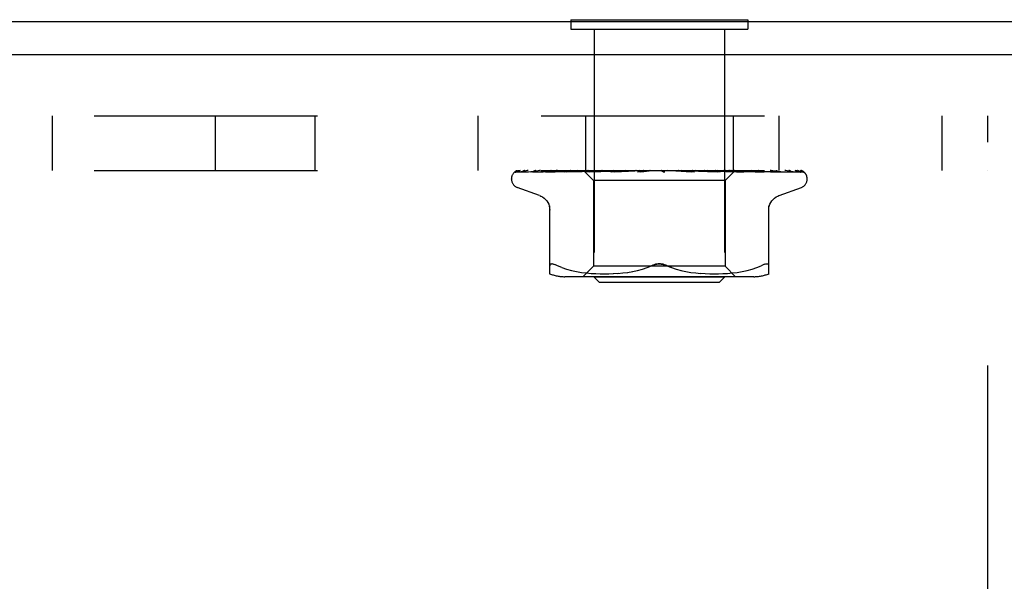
# Model space of a CAD drawing. Header units: inches. Extents: x 0 to 77.3, y 0 to 50.
# Tile 11 of 51: x 6.7 to 8.5, y 31.5 to 32.6. Entities that reach past the tile are written whole.
import ezdxf

# ---------------------------------------------------------------- set-up
doc = ezdxf.new("R2010")
doc.units = ezdxf.units.IN
doc.header["$LTSCALE"] = 4.25
doc.header["$MEASUREMENT"] = 0
doc.linetypes.add('HIDDEN', pattern=[0.2, 0.1, -0.1])
doc.layers.get('0').update_dxf_attribs({"linetype": 'CONTINUOUS'})
doc.layers.add('DEFAULT_2', color=8, linetype='HIDDEN')

msp = doc.modelspace()

# ---------------------------------------------------------------- linework, layer by layer
at = {"color": 3, "linetype": 'Continuous'}
for p, q in [((9.225031, 32.549572), (3.775031, 32.549572)), ((9.225031, 32.486572), (3.773031, 32.486572))]:
    msp.add_line(p, q, dxfattribs=at)
at = {"color": 7, "linetype": 'Continuous'}
for p, q in [((7.711531, 32.553572), (7.711531, 32.549572)), ((7.711531, 32.553572), (8.048531, 32.553572)), ((8.048531, 32.553572), (8.048531, 32.549572))]:
    msp.add_line(p, q, dxfattribs=at)
at = {"layer": 'DEFAULT_2', "color": 8, "linetype": 'HIDDEN'}
for p, q in [((7.711531, 32.549572), (7.711531, 32.535572)), ((8.048531, 32.549572), (8.048531, 32.535572)), ((7.711531, 32.535572), (8.048531, 32.535572)), ((7.756031, 32.535572), (7.756031, 32.063572)), ((8.004031, 32.535572), (8.004031, 32.063572)), ((4.255031, 32.370572), (8.505031, 32.370572)), ((6.724931, 32.370572), (6.724931, 32.266572)), ((7.034931, 32.370572), (7.034931, 32.266572)), ((7.224931, 32.370572), (7.224931, 32.266572)), ((7.534931, 32.370572), (7.534931, 32.266572)), ((7.739531, 32.370572), (7.739531, 32.266572)), ((8.020531, 32.370572), (8.020531, 32.266572)), ((8.107731, 32.370572), (8.107731, 32.266572)), ((8.417731, 32.370572), (8.417731, 32.266572)), ((8.505031, 30.620572), (8.505031, 32.370572)), ((4.255031, 32.266572), (8.505031, 32.266572)), ((7.6084, 32.263929), (7.630963, 32.26426)), ((7.608998, 32.263929), (7.65494, 32.264603)), ((7.6194, 32.263929), (7.663465, 32.264603)), ((7.636342, 32.263929), (7.677979, 32.264603)), ((7.639229, 32.263929), (7.659066, 32.26426)), ((7.654557, 32.264603), (7.719265, 32.265531)), ((7.659066, 32.26426), (7.718617, 32.265238)), ((7.663465, 32.264603), (7.7252, 32.265531)), ((7.663786, 32.263924), (7.66388, 32.26393)), ((7.663876, 32.263929), (7.682, 32.26426)), ((7.667772, 32.263929), (7.703431, 32.264604)), ((7.682, 32.26426), (7.736245, 32.265238)), ((7.699235, 32.26393), (7.730385, 32.264604)), ((7.699371, 32.263939), (7.69924, 32.26393)), ((7.703431, 32.264604), (7.737528, 32.265238)), ((7.704002, 32.26393), (7.733433, 32.264604)), ((7.718617, 32.265238), (7.752659, 32.265785)), ((7.725021, 32.266572), (7.718729, 32.26596)), ((7.719146, 32.265531), (7.737191, 32.265785)), ((7.719265, 32.265531), (7.737242, 32.265785)), ((7.724849, 32.265531), (7.742461, 32.265785)), ((7.733433, 32.264604), (7.761604, 32.265239)), ((7.735779, 32.266572), (7.754781, 32.247571)), ((7.736245, 32.265238), (7.767134, 32.265786)), ((7.737243, 32.265785), (7.737167, 32.265808)), ((7.737191, 32.265785), (7.737218, 32.265808)), ((7.737528, 32.265238), (7.76747, 32.265786)), ((7.741153, 32.263931), (7.808189, 32.265787)), ((7.741407, 32.263947), (7.741157, 32.263931)), ((7.749392, 32.264715), (7.741413, 32.263947)), ((7.742462, 32.265785), (7.742279, 32.265808)), ((7.742309, 32.265785), (7.742431, 32.265808)), ((7.746622, 32.263931), (7.768762, 32.264606)), ((7.758399, 32.265562), (7.749392, 32.264715)), ((7.75266, 32.265785), (7.752371, 32.265808)), ((7.752411, 32.265785), (7.752617, 32.265808)), ((7.76949, 32.266572), (7.758399, 32.265562)), ((7.761213, 32.266572), (7.767076, 32.265808)), ((7.761604, 32.265239), (7.786364, 32.265786)), ((7.767471, 32.265785), (7.767076, 32.265808)), ((7.767134, 32.265785), (7.767408, 32.265808)), ((7.772527, 32.266572), (7.767408, 32.265808)), ((7.768762, 32.264606), (7.789986, 32.26524)), ((7.778841, 32.266572), (7.785863, 32.265808)), ((7.786364, 32.265786), (7.785863, 32.265808)), ((7.78595, 32.265787), (7.786269, 32.265808)), ((7.792672, 32.266572), (7.786269, 32.265808)), ((7.788402, 32.263951), (7.788137, 32.263934)), ((7.788142, 32.263934), (7.833076, 32.26579)), ((7.789986, 32.26524), (7.808668, 32.265787)), ((7.794134, 32.263935), (7.808179, 32.26461)), ((7.800125, 32.266572), (7.808054, 32.265808)), ((7.802218, 32.265189), (7.807984, 32.2657)), ((7.807984, 32.2657), (7.810933, 32.26596)), ((7.808295, 32.265791), (7.808054, 32.265808)), ((7.808179, 32.26461), (7.821688, 32.265244)), ((7.80819, 32.265787), (7.80852, 32.265808)), ((7.808668, 32.265787), (7.808295, 32.265791)), ((7.815975, 32.266572), (7.80852, 32.265808)), ((7.810933, 32.26596), (7.815134, 32.266328)), ((7.815134, 32.266328), (7.817943, 32.266572)), ((7.821688, 32.265244), (7.833614, 32.265791)), ((7.824298, 32.266572), (7.832846, 32.265808)), ((7.833077, 32.26579), (7.833354, 32.265808)), ((7.841593, 32.266572), (7.833354, 32.265808)), ((7.838663, 32.263953), (7.868601, 32.266572)), ((7.845134, 32.263978), (7.850532, 32.264646)), ((7.850485, 32.266572), (7.859344, 32.265808)), ((7.850532, 32.264646), (7.855819, 32.265278)), ((7.855819, 32.265278), (7.860561, 32.265823)), ((7.87774, 32.266572), (7.88659, 32.265808)), ((7.883559, 32.266572), (7.883935, 32.266377)), ((7.88536, 32.265788), (7.88524, 32.265898)), ((7.885444, 32.265712), (7.88536, 32.265788)), ((7.885492, 32.265669), (7.885444, 32.265712)), ((7.885606, 32.26557), (7.885546, 32.265623)), ((7.88631, 32.265032), (7.886326, 32.265022)), ((7.896021, 32.266572), (7.887127, 32.265808)), ((7.905078, 32.266572), (7.913598, 32.265808)), ((7.913215, 32.265797), (7.921583, 32.265251)), ((7.913794, 32.265794), (7.913598, 32.265808)), ((7.913795, 32.265794), (7.947016, 32.263938)), ((7.922863, 32.266572), (7.91412, 32.265808)), ((7.946817, 32.263953), (7.916957, 32.266572)), ((7.921583, 32.265251), (7.93103, 32.264617)), ((7.93103, 32.264617), (7.940813, 32.263943)), ((7.93151, 32.266572), (7.939393, 32.265808)), ((7.939201, 32.265788), (7.939882, 32.265808)), ((7.939201, 32.265788), (7.954575, 32.265242)), ((7.939708, 32.265788), (7.939393, 32.265808)), ((7.939709, 32.265788), (7.995949, 32.263932)), ((7.948158, 32.266572), (7.939882, 32.265808)), ((7.947026, 32.263938), (7.946826, 32.263952)), ((7.954575, 32.265242), (7.972021, 32.264607)), ((7.956082, 32.266572), (7.963043, 32.265808)), ((7.962925, 32.265786), (7.963481, 32.265808)), ((7.962925, 32.265787), (7.984745, 32.265239)), ((7.963372, 32.265786), (7.963043, 32.265808)), ((7.963372, 32.265786), (7.98644, 32.265239)), ((7.97099, 32.266572), (7.963481, 32.265808)), ((7.973608, 32.265965), (7.96674, 32.266572)), ((7.972021, 32.264607), (7.990197, 32.263932)), ((7.982679, 32.265147), (7.973608, 32.265965)), ((7.977905, 32.266572), (7.983692, 32.265808)), ((7.99567, 32.263949), (7.982679, 32.265147)), ((7.983615, 32.265785), (7.984063, 32.265808)), ((7.983615, 32.265786), (8.011091, 32.265239)), ((7.983992, 32.265785), (7.983692, 32.265808)), ((7.983992, 32.265786), (8.012524, 32.265238)), ((7.990535, 32.266572), (7.984063, 32.265808)), ((7.984745, 32.265239), (8.009555, 32.264605)), ((7.995958, 32.263932), (7.995676, 32.263949)), ((7.996191, 32.266572), (7.998454, 32.266189)), ((7.998454, 32.266189), (8.000595, 32.265808)), ((8.000543, 32.265785), (8.000885, 32.265808)), ((8.000543, 32.265786), (8.050578, 32.264929)), ((8.000837, 32.265785), (8.000595, 32.265808)), ((8.000837, 32.265786), (8.033803, 32.265238)), ((8.003537, 32.266189), (8.000885, 32.265808)), ((8.006085, 32.266572), (8.003537, 32.266189)), ((8.023522, 32.265812), (8.005281, 32.247571)), ((8.009555, 32.264605), (8.035458, 32.26393)), ((8.011091, 32.265239), (8.042367, 32.264604)), ((8.013104, 32.265785), (8.01334, 32.265808)), ((8.013105, 32.265785), (8.049514, 32.265238)), ((8.013306, 32.265785), (8.01314, 32.265808)), ((8.019944, 32.265962), (8.013406, 32.266572)), ((8.028431, 32.265143), (8.019944, 32.265962)), ((8.020847, 32.265785), (8.020976, 32.265808)), ((8.020848, 32.265785), (8.038783, 32.265531)), ((8.02095, 32.265785), (8.020874, 32.265808)), ((8.024243, 32.266572), (8.023495, 32.265785)), ((8.023495, 32.265785), (8.023501, 32.265791)), ((8.023495, 32.265785), (8.06219, 32.265238)), ((8.023501, 32.265791), (8.023518, 32.265808)), ((8.029771, 32.265531), (8.048743, 32.265238)), ((8.040594, 32.26393), (8.040391, 32.263944)), ((8.042367, 32.264604), (8.07506, 32.263929)), ((8.049514, 32.265238), (8.069713, 32.264929)), ((8.050578, 32.264929), (8.107592, 32.263929)), ((8.06219, 32.265238), (8.129986, 32.26426)), ((8.069713, 32.264929), (8.13423, 32.263929)), ((8.079365, 32.263934), (8.072725, 32.264704)), ((8.079406, 32.26393), (8.079373, 32.263933)), ((8.079794, 32.264929), (8.101864, 32.264603)), ((8.101864, 32.264603), (8.147072, 32.263929)), ((8.107593, 32.26393), (8.107823, 32.263912)), ((8.110995, 32.26393), (8.111106, 32.263925)), ((8.111106, 32.263925), (8.111251, 32.263911)), ((8.156766, 32.262254), (8.156711, 32.262307)), ((7.598781, 32.250075), (7.598781, 32.250905)), ((7.754781, 32.247571), (7.754781, 32.084548)), ((8.005281, 32.247571), (7.754781, 32.247571)), ((8.005281, 32.247571), (8.005281, 32.084548)), ((8.161281, 32.250075), (8.161281, 32.250905)), ((7.652039, 32.219021), (7.609747, 32.234414)), ((8.108022, 32.219021), (8.150314, 32.234414)), ((7.671697, 32.070064), (7.671697, 32.199286)), ((8.088364, 32.070064), (8.088364, 32.199286)), ((7.678978, 32.088393), (7.677159, 32.08879)), ((7.678978, 32.088393), (7.681083, 32.087717)), ((7.694743, 32.081877), (7.686281, 32.085483)), ((7.694713, 32.081887), (7.703603, 32.078812)), ((7.703554, 32.078826), (7.71296, 32.076303)), ((7.712908, 32.076316), (7.722516, 32.074301)), ((7.722465, 32.07431), (7.732052, 32.072789)), ((7.732002, 32.072796), (7.741421, 32.071685)), ((7.754781, 32.084548), (7.734781, 32.064548)), ((7.741366, 32.071691), (7.750348, 32.070921)), ((7.750266, 32.070926), (7.758999, 32.070437)), ((8.005281, 32.084548), (7.754781, 32.084548)), ((7.758884, 32.070442), (7.76738, 32.070152)), ((7.767236, 32.070155), (7.775691, 32.070068)), ((7.775521, 32.070068), (7.784117, 32.070149)), ((7.783928, 32.070145), (7.792705, 32.070436)), ((7.792506, 32.070427), (7.801591, 32.07094)), ((7.801396, 32.070926), (7.810689, 32.071724)), ((7.810508, 32.071705), (7.820002, 32.072832)), ((7.819848, 32.072811), (7.829393, 32.074334)), ((7.829273, 32.074312), (7.838773, 32.076297)), ((7.83869, 32.076278), (7.847997, 32.078773)), ((7.847949, 32.078758), (7.856866, 32.081844)), ((7.856845, 32.081836), (7.865447, 32.085483)), ((7.903216, 32.081836), (7.894614, 32.085483)), ((7.912064, 32.078773), (7.921371, 32.076278)), ((7.921288, 32.076297), (7.930788, 32.074312)), ((7.930668, 32.074334), (7.940213, 32.072811)), ((7.940059, 32.072832), (7.949553, 32.071705)), ((7.949373, 32.071724), (7.958665, 32.070926)), ((7.95847, 32.07094), (7.967555, 32.070427)), ((7.967356, 32.070436), (7.976133, 32.070145)), ((7.975944, 32.070149), (7.98454, 32.070068)), ((7.98437, 32.070068), (7.992825, 32.070155)), ((7.992681, 32.070152), (8.001177, 32.070442)), ((8.001063, 32.070437), (8.009795, 32.070926)), ((8.005281, 32.084548), (8.02528, 32.064548)), ((8.009713, 32.070921), (8.018695, 32.071691)), ((8.01864, 32.071685), (8.028059, 32.072796)), ((8.028009, 32.072789), (8.037597, 32.07431)), ((8.037546, 32.074301), (8.047153, 32.076316)), ((8.047101, 32.076303), (8.056507, 32.078826)), ((8.056459, 32.078812), (8.065348, 32.081887)), ((8.065319, 32.081877), (8.073781, 32.085483)), ((8.059623, 32.064548), (7.700438, 32.064548)), ((7.766031, 32.053572), (7.756031, 32.063572)), ((8.004031, 32.063572), (7.756031, 32.063572)), ((7.994031, 32.053572), (7.766031, 32.053572)), ((7.994031, 32.053572), (8.004031, 32.063572))]:
    msp.add_line(p, q, dxfattribs=at)
for points in [[(7.605673, 32.263238), (7.606005, 32.263401), (7.606526, 32.263607), (7.60712, 32.263776), (7.607763, 32.263887), (7.608403, 32.263929)], [(7.615475, 32.266572), (7.613851, 32.266191), (7.612219, 32.265755), (7.610681, 32.265291), (7.609229, 32.264797), (7.607854, 32.264264), (7.606555, 32.263685), (7.605679, 32.263241)], [(7.606169, 32.263172), (7.606134, 32.263146), (7.606077, 32.263106), (7.60612, 32.263134), (7.606272, 32.263224), (7.606546, 32.263366), (7.606926, 32.263531), (7.607406, 32.263693), (7.607961, 32.263825), (7.608562, 32.263907), (7.609001, 32.263929)], [(7.612258, 32.266572), (7.612036, 32.266492), (7.611362, 32.26623), (7.610717, 32.26595), (7.610104, 32.265657), (7.609523, 32.265356), (7.608975, 32.265051), (7.608463, 32.264746), (7.607986, 32.264447), (7.607549, 32.264158), (7.607153, 32.263885), (7.606805, 32.263638), (7.606169, 32.263172)], [(7.609817, 32.266572), (7.608849, 32.266202), (7.607977, 32.265805), (7.607841, 32.265737)], [(7.616503, 32.263786), (7.616711, 32.263833), (7.617194, 32.263905), (7.61763, 32.263929)], [(7.63039, 32.266572), (7.628663, 32.266292), (7.626376, 32.265892), (7.624154, 32.265475), (7.621999, 32.265042), (7.61991, 32.264592), (7.617894, 32.264126), (7.616508, 32.263785)], [(7.617625, 32.263929), (7.684136, 32.264929), (7.704965, 32.265238)], [(7.618213, 32.263801), (7.618143, 32.263764), (7.618001, 32.263693), (7.617973, 32.26368), (7.61807, 32.263717), (7.618305, 32.263788), (7.618666, 32.263864), (7.619138, 32.263919), (7.619401, 32.263929)], [(7.618709, 32.264072), (7.618381, 32.263892), (7.618213, 32.263801)], [(7.623966, 32.266572), (7.623712, 32.266483), (7.623033, 32.266226), (7.622379, 32.265955), (7.621754, 32.265673), (7.621156, 32.265386), (7.620589, 32.265099), (7.620056, 32.264817), (7.619559, 32.264546), (7.618709, 32.264072)], [(7.635884, 32.26389), (7.636093, 32.263916), (7.636347, 32.263929)], [(7.654208, 32.266572), (7.652266, 32.266325), (7.649332, 32.265934), (7.64642, 32.265527), (7.643536, 32.265105), (7.640683, 32.264668), (7.637866, 32.264218), (7.635891, 32.26389)], [(7.638856, 32.263922), (7.638779, 32.263894), (7.638721, 32.263876), (7.63879, 32.263891), (7.638995, 32.263918), (7.639227, 32.263929)], [(7.640153, 32.264506), (7.639667, 32.264274), (7.639265, 32.264091), (7.638963, 32.263963), (7.638856, 32.263922)], [(7.644855, 32.266572), (7.644339, 32.266388), (7.643527, 32.26607), (7.642754, 32.26574), (7.642022, 32.265407), (7.64134, 32.265083), (7.640153, 32.264506)], [(7.686129, 32.266572), (7.683966, 32.26634), (7.680468, 32.265952), (7.676947, 32.265547), (7.673413, 32.265129), (7.669867, 32.264696), (7.666315, 32.264249), (7.663795, 32.263925)], [(7.667999, 32.263992), (7.667848, 32.263953), (7.667721, 32.263928), (7.667747, 32.263929), (7.66777, 32.26393)], [(7.67417, 32.266572), (7.673522, 32.266333), (7.672645, 32.265978), (7.671819, 32.265619), (7.671053, 32.265273), (7.670339, 32.264945), (7.669674, 32.264644), (7.669073, 32.264385), (7.668544, 32.264174), (7.668127, 32.26403), (7.667999, 32.263992)], [(7.677979, 32.264603), (7.736168, 32.265531), (7.75241, 32.265785)], [(7.718729, 32.26596), (7.714717, 32.265557), (7.71065, 32.26514), (7.706529, 32.264709), (7.699379, 32.26394)], [(7.707385, 32.265072), (7.7067, 32.264768), (7.706055, 32.2645), (7.705457, 32.264274), (7.704934, 32.264106), (7.704506, 32.263998), (7.704191, 32.263946), (7.703999, 32.26393)], [(7.710845, 32.266572), (7.710389, 32.266396), (7.7096, 32.266069), (7.708835, 32.265732), (7.707385, 32.265072)], [(7.730385, 32.264604), (7.773837, 32.265531), (7.78595, 32.265786)], [(7.735852, 32.266572), (7.736131, 32.26638), (7.736444, 32.266189), (7.736789, 32.265998), (7.737167, 32.265808)], [(7.736154, 32.266572), (7.736468, 32.266298), (7.736728, 32.266082), (7.736937, 32.265923), (7.73709, 32.265823), (7.737183, 32.265785), (7.737191, 32.265785)], [(7.736788, 32.266572), (7.736995, 32.266298), (7.737145, 32.266082), (7.737237, 32.265923), (7.737272, 32.265823), (7.737249, 32.265785), (7.737243, 32.265785)], [(7.737592, 32.266572), (7.737448, 32.26638), (7.737337, 32.266189), (7.737261, 32.265998), (7.737218, 32.265808)], [(7.739323, 32.266572), (7.740016, 32.26638), (7.74074, 32.266189), (7.741494, 32.265998), (7.742279, 32.265808)], [(7.740719, 32.266572), (7.741129, 32.266298), (7.741491, 32.266082), (7.741808, 32.265923), (7.742073, 32.265823), (7.74228, 32.265785), (7.742309, 32.265785)], [(7.744479, 32.266572), (7.743917, 32.26638), (7.743388, 32.266189), (7.742893, 32.265998), (7.742431, 32.265808)], [(7.7426, 32.266572), (7.742692, 32.266298), (7.742725, 32.266082), (7.742699, 32.265923), (7.742615, 32.265823), (7.742462, 32.265785)], [(7.75198, 32.265872), (7.750499, 32.265164), (7.749769, 32.264831), (7.74905, 32.264533), (7.748368, 32.264286), (7.747739, 32.264102), (7.747189, 32.263988), (7.74674, 32.263937), (7.746612, 32.263931)], [(7.74788, 32.266572), (7.748961, 32.26638), (7.75007, 32.266189), (7.751206, 32.265998), (7.752371, 32.265808)], [(7.75032, 32.266572), (7.750811, 32.266298), (7.751261, 32.266082), (7.751675, 32.265923), (7.752042, 32.265823), (7.752355, 32.265785), (7.752411, 32.265785)], [(7.753539, 32.266572), (7.75273, 32.266222), (7.75198, 32.265872)], [(7.756266, 32.266572), (7.755306, 32.26638), (7.754378, 32.266189), (7.753482, 32.265998), (7.752617, 32.265808)], [(7.753379, 32.266572), (7.753353, 32.266298), (7.753269, 32.266082), (7.753124, 32.265923), (7.752924, 32.265823), (7.75266, 32.265785)], [(7.764609, 32.266572), (7.765163, 32.266298), (7.765685, 32.266082), (7.766181, 32.265923), (7.766638, 32.265823), (7.767045, 32.265785), (7.767134, 32.265785)], [(7.768735, 32.266572), (7.768592, 32.266298), (7.768393, 32.266082), (7.768136, 32.265923), (7.767827, 32.265823), (7.767471, 32.265785)], [(7.783069, 32.266572), (7.783671, 32.266297), (7.784246, 32.266081), (7.784799, 32.265923), (7.785322, 32.265824), (7.785812, 32.265786), (7.78595, 32.265787)], [(7.788114, 32.266572), (7.787859, 32.266298), (7.787553, 32.266082), (7.787192, 32.265923), (7.786786, 32.265823), (7.786364, 32.265786)], [(7.78843, 32.263953), (7.80092, 32.265074), (7.802218, 32.265189)], [(7.800676, 32.266572), (7.800499, 32.266487), (7.799893, 32.26618), (7.7993, 32.265862), (7.798703, 32.265539), (7.79809, 32.265215), (7.797451, 32.264899), (7.796781, 32.2646), (7.796092, 32.264339), (7.795388, 32.26413), (7.794716, 32.263994), (7.794116, 32.263935)], [(7.805034, 32.266572), (7.805653, 32.266298), (7.806261, 32.266082), (7.806864, 32.265923), (7.807448, 32.265823), (7.807998, 32.265785), (7.80819, 32.265787)], [(7.810815, 32.266572), (7.810487, 32.266317), (7.810119, 32.266112), (7.809711, 32.265954), (7.809268, 32.265847), (7.808797, 32.265793), (7.808668, 32.265787)], [(7.829709, 32.266572), (7.830327, 32.266298), (7.830946, 32.266082), (7.831571, 32.265923), (7.832187, 32.265823), (7.83278, 32.265785), (7.833077, 32.26579)], [(7.833614, 32.26579), (7.833436, 32.265785), (7.832846, 32.265808)], [(7.836017, 32.266572), (7.83557, 32.266298), (7.835086, 32.266082), (7.83456, 32.265923), (7.834006, 32.265823), (7.833614, 32.26579)], [(7.850457, 32.266572), (7.8503, 32.266477), (7.849916, 32.266231), (7.84955, 32.265984), (7.849176, 32.265728), (7.848784, 32.265464), (7.848363, 32.265195), (7.847897, 32.264923), (7.847372, 32.264654), (7.84679, 32.264404), (7.846147, 32.264187), (7.845479, 32.264031), (7.845047, 32.263968)], [(7.856204, 32.266572), (7.856799, 32.266298), (7.857405, 32.266082), (7.85803, 32.265923), (7.858656, 32.265823), (7.85927, 32.265785), (7.859876, 32.265808)], [(7.860561, 32.265823), (7.859957, 32.265785), (7.859344, 32.265808)], [(7.862811, 32.266572), (7.86229, 32.266298), (7.861742, 32.266082), (7.861161, 32.265923), (7.860561, 32.265823)], [(7.883935, 32.266377), (7.884109, 32.266298), (7.884682, 32.266082), (7.885283, 32.265923), (7.885897, 32.265823), (7.88651, 32.265785), (7.887126, 32.265808)], [(7.883935, 32.266377), (7.884346, 32.266177), (7.884793, 32.265944), (7.885219, 32.265709), (7.885626, 32.26547), (7.886015, 32.265227), (7.88631, 32.265032)], [(7.88524, 32.265898), (7.885183, 32.265949), (7.885099, 32.266023), (7.884988, 32.266118), (7.884842, 32.266236), (7.884672, 32.266365), (7.884492, 32.266491), (7.884371, 32.266572)], [(7.885331, 32.265809), (7.885369, 32.26578), (7.885453, 32.265706), (7.885586, 32.26559), (7.88577, 32.265435), (7.886009, 32.265247), (7.88631, 32.265032)], [(7.885832, 32.265384), (7.885749, 32.265451), (7.885674, 32.265513)], [(7.886326, 32.265022), (7.886249, 32.265074), (7.886129, 32.265158), (7.886021, 32.265238), (7.885922, 32.265313)], [(7.886326, 32.265022), (7.886654, 32.264815), (7.887063, 32.264593), (7.88753, 32.264383), (7.88805, 32.264199), (7.888621, 32.264054), (7.889217, 32.263962), (7.889809, 32.263929), (7.890396, 32.263953)], [(7.890226, 32.266572), (7.889651, 32.266298), (7.889058, 32.266082), (7.888443, 32.265923), (7.88782, 32.265823), (7.887204, 32.265785), (7.88659, 32.265808)], [(7.910787, 32.266572), (7.911273, 32.266298), (7.911791, 32.266082), (7.912347, 32.265923), (7.912927, 32.265823), (7.913215, 32.265797)], [(7.913215, 32.265797), (7.913516, 32.265785), (7.91412, 32.265808)], [(7.917273, 32.266572), (7.916664, 32.266298), (7.916049, 32.266082), (7.915421, 32.265923), (7.914797, 32.265823), (7.914191, 32.265785), (7.913794, 32.265794)], [(7.93547, 32.266145), (7.934961, 32.266433), (7.934703, 32.266572)], [(7.940853, 32.263942), (7.940706, 32.263953), (7.94007, 32.26404), (7.939404, 32.264199), (7.938741, 32.26442), (7.938115, 32.264679), (7.937527, 32.264963), (7.93698, 32.265258), (7.936464, 32.265555), (7.93547, 32.266145)], [(7.936903, 32.266572), (7.937307, 32.266298), (7.937752, 32.266082), (7.938243, 32.265923), (7.938767, 32.265823), (7.939201, 32.265788)], [(7.942975, 32.266572), (7.942353, 32.266298), (7.941737, 32.266082), (7.94112, 32.265923), (7.940518, 32.265823), (7.939944, 32.265785), (7.939708, 32.265788)], [(7.960963, 32.266572), (7.961271, 32.266298), (7.961627, 32.266082), (7.962035, 32.265923), (7.962485, 32.265823), (7.962925, 32.265786)], [(7.966401, 32.266572), (7.96579, 32.266298), (7.965195, 32.266082), (7.964612, 32.265923), (7.964052, 32.265823), (7.963531, 32.265785), (7.963372, 32.265786)], [(7.982099, 32.266572), (7.982299, 32.266298), (7.982552, 32.266082), (7.982863, 32.265923), (7.983222, 32.265823), (7.983615, 32.265785)], [(7.986065, 32.265271), (7.984713, 32.26595), (7.984045, 32.266278), (7.983402, 32.266572)], [(7.986705, 32.266572), (7.986127, 32.266298), (7.985576, 32.266082), (7.985046, 32.265923), (7.98455, 32.265823), (7.9841, 32.265785), (7.983992, 32.265785)], [(7.990209, 32.263933), (7.990099, 32.263938), (7.989548, 32.264), (7.988901, 32.264137), (7.988195, 32.264352), (7.98748, 32.264624), (7.986763, 32.264937), (7.986065, 32.265271)], [(7.98644, 32.265239), (8.027022, 32.264261), (8.040598, 32.26393)], [(7.999546, 32.266572), (7.99963, 32.266298), (7.999772, 32.266082), (7.999974, 32.265923), (8.00023, 32.265823), (8.000543, 32.265785)], [(8.003154, 32.266572), (8.00263, 32.266298), (8.002141, 32.266082), (8.001685, 32.265923), (8.00127, 32.265823), (8.000908, 32.265785), (8.000837, 32.265785)], [(8.010278, 32.266572), (8.011043, 32.26638), (8.011774, 32.266189), (8.012474, 32.265998), (8.01314, 32.265808)], [(8.012524, 32.265238), (8.062655, 32.26426), (8.079411, 32.263929)], [(8.012673, 32.266572), (8.012639, 32.266298), (8.012665, 32.266082), (8.012751, 32.265923), (8.012893, 32.265823), (8.013104, 32.265785)], [(8.015153, 32.266572), (8.014701, 32.266298), (8.014293, 32.266082), (8.013926, 32.265923), (8.013608, 32.265823), (8.013347, 32.265785), (8.013306, 32.265785)], [(8.01708, 32.266572), (8.016189, 32.26638), (8.015269, 32.266189), (8.014319, 32.265998), (8.01334, 32.265808)], [(8.019658, 32.266572), (8.020013, 32.26638), (8.020334, 32.266189), (8.020621, 32.265998), (8.020874, 32.265808)], [(8.021005, 32.266572), (8.020855, 32.266298), (8.020763, 32.266082), (8.02073, 32.265923), (8.020755, 32.265823), (8.020847, 32.265785)], [(8.022269, 32.266572), (8.021905, 32.266298), (8.021593, 32.266082), (8.021329, 32.265923), (8.021119, 32.265823), (8.020968, 32.265785), (8.02095, 32.265785)], [(8.023121, 32.266572), (8.022633, 32.26638), (8.022113, 32.266189), (8.021561, 32.265998), (8.020976, 32.265808)], [(8.023991, 32.266572), (8.023923, 32.26638), (8.023822, 32.266189), (8.023687, 32.265998), (8.023518, 32.265808)], [(8.040383, 32.263944), (8.037209, 32.264267), (8.028431, 32.265143)], [(8.03194, 32.265051), (8.030349, 32.265787), (8.029528, 32.266157), (8.028682, 32.266511), (8.028528, 32.266572)], [(8.03546, 32.263931), (8.035137, 32.263957), (8.034672, 32.26404), (8.034092, 32.264197), (8.033427, 32.264426), (8.0327, 32.264717), (8.03194, 32.265051)], [(8.033803, 32.265238), (8.091671, 32.26426), (8.111, 32.263929)], [(8.038547, 32.265531), (8.125954, 32.26426), (8.148264, 32.263929)], [(8.048743, 32.265238), (8.111108, 32.26426), (8.131888, 32.263929)], [(8.072725, 32.264704), (8.068875, 32.265135), (8.065058, 32.265553), (8.061275, 32.265957), (8.055276, 32.266572)], [(8.070557, 32.265688), (8.06976, 32.266034), (8.068928, 32.266373), (8.068396, 32.266572)], [(8.075062, 32.26393), (8.07506, 32.26393), (8.074972, 32.263939), (8.074745, 32.26398), (8.074384, 32.264075), (8.073908, 32.264233), (8.073339, 32.264453), (8.072711, 32.264718), (8.072031, 32.26502), (8.070557, 32.265688)], [(8.111242, 32.263911), (8.108986, 32.264237), (8.105789, 32.264685), (8.102577, 32.265119), (8.099356, 32.265539), (8.096126, 32.265945), (8.092896, 32.266334), (8.090842, 32.266572)], [(8.107796, 32.263918), (8.107758, 32.263928), (8.10756, 32.263989), (8.107234, 32.26411), (8.106791, 32.264294), (8.106255, 32.264534), (8.105656, 32.264811), (8.104993, 32.265123), (8.104264, 32.26546), (8.103478, 32.265811), (8.102632, 32.266164), (8.10174, 32.266502), (8.101543, 32.266572)], [(8.134958, 32.263853), (8.133276, 32.264185), (8.130856, 32.264641), (8.12838, 32.265082), (8.125856, 32.265507), (8.123281, 32.265918), (8.120664, 32.266312), (8.118834, 32.266572)], [(8.13075, 32.26482), (8.130159, 32.265118), (8.129529, 32.265425), (8.128863, 32.265734), (8.128163, 32.266038), (8.127433, 32.266329), (8.126759, 32.266572)], [(8.129986, 32.26426), (8.152639, 32.263929), (8.153031, 32.263908), (8.153415, 32.263864), (8.15379, 32.263797), (8.154154, 32.26371), (8.154505, 32.263603), (8.154841, 32.263479), (8.155162, 32.263339), (8.155466, 32.263187), (8.155752, 32.263023), (8.156016, 32.262853), (8.156257, 32.262682), (8.15646, 32.262523), (8.15661, 32.262396), (8.156712, 32.262304), (8.156759, 32.262261), (8.156764, 32.262255)], [(8.132691, 32.263834), (8.132736, 32.263822), (8.132799, 32.263803), (8.132729, 32.263831), (8.132517, 32.263925), (8.132191, 32.264082), (8.131778, 32.264291), (8.13075, 32.26482)], [(8.131889, 32.263929), (8.132236, 32.26391), (8.13255, 32.263865), (8.132691, 32.263834)], [(8.134225, 32.263929), (8.134687, 32.263898), (8.134959, 32.263855)], [(8.149975, 32.263637), (8.14887, 32.264001), (8.147244, 32.264495), (8.145534, 32.264966), (8.143746, 32.265416), (8.141877, 32.265846), (8.139925, 32.266257), (8.138277, 32.266572)], [(8.147929, 32.264228), (8.14745, 32.264517), (8.146927, 32.264821), (8.14636, 32.265135), (8.145754, 32.265451), (8.145113, 32.265764), (8.144435, 32.266068), (8.143724, 32.266356), (8.143131, 32.266572)], [(8.147071, 32.263929), (8.147482, 32.263909), (8.148025, 32.263835), (8.148488, 32.263725), (8.148843, 32.263608), (8.149061, 32.263518), (8.149118, 32.263491)], [(8.149118, 32.263491), (8.149151, 32.263474), (8.149117, 32.263493), (8.148967, 32.263583), (8.148704, 32.263746), (8.147929, 32.264228)], [(8.14826, 32.263929), (8.148839, 32.263892), (8.149418, 32.263795), (8.149909, 32.26366), (8.149966, 32.263641)], [(8.156938, 32.262127), (8.156094, 32.262952), (8.154967, 32.263819), (8.153818, 32.264523), (8.152637, 32.265118), (8.151404, 32.265644), (8.150093, 32.266115), (8.148572, 32.266572)], [(8.15642, 32.262591), (8.156299, 32.262707), (8.15616, 32.262838), (8.156008, 32.262978), (8.155844, 32.263127), (8.155667, 32.263282), (8.155479, 32.263443), (8.155279, 32.26361), (8.155067, 32.26378), (8.154844, 32.263954), (8.15461, 32.26413), (8.154366, 32.264308), (8.154111, 32.264487), (8.153847, 32.264665), (8.153573, 32.264844), (8.153289, 32.265021), (8.152995, 32.265198), (8.152691, 32.265372), (8.152378, 32.265544), (8.152055, 32.265713), (8.151723, 32.265878), (8.151381, 32.266038), (8.151032, 32.266193), (8.150674, 32.266342), (8.150308, 32.266485), (8.15007, 32.266572)], [(8.156711, 32.262307), (8.156599, 32.262417), (8.15642, 32.262591)], [(7.652506, 32.218851), (7.654424, 32.218074), (7.657684, 32.216363), (7.66072, 32.214242), (7.663482, 32.21173), (7.665916, 32.208873), (7.667962, 32.205719), (7.669586, 32.202331), (7.67076, 32.198777), (7.671464, 32.195114), (7.671697, 32.191443)], [(8.088364, 32.191443), (8.088597, 32.195114), (8.089301, 32.198777), (8.090475, 32.202331), (8.092099, 32.205719), (8.094145, 32.208873), (8.096579, 32.21173), (8.099341, 32.214242), (8.102378, 32.216363), (8.105637, 32.218074), (8.107555, 32.218851)], [(7.674295, 32.08879), (7.673225, 32.088393), (7.672411, 32.087717), (7.671884, 32.086745), (7.671697, 32.085483)], [(7.674295, 32.08879), (7.675605, 32.088924), (7.677159, 32.08879)], [(7.686281, 32.085483), (7.683522, 32.086745), (7.681083, 32.087717)], [(7.865447, 32.085483), (7.866704, 32.086062), (7.868028, 32.086605), (7.869425, 32.087116), (7.870878, 32.087579), (7.872376, 32.087983), (7.873907, 32.088322), (7.875462, 32.088586), (7.877016, 32.088776), (7.878537, 32.088887), (7.880031, 32.088921)], [(7.880031, 32.088921), (7.877644, 32.088833), (7.875205, 32.088549), (7.872729, 32.088065), (7.870253, 32.087389), (7.86782, 32.086529), (7.865447, 32.085483)], [(7.880031, 32.088921), (7.881939, 32.088863), (7.883861, 32.088687), (7.885797, 32.088387), (7.887708, 32.087978), (7.889563, 32.087464), (7.891344, 32.086865), (7.893027, 32.086208), (7.894614, 32.085483)], [(7.894614, 32.085483), (7.892238, 32.08653), (7.889803, 32.08739), (7.887327, 32.088066), (7.884851, 32.08855), (7.882414, 32.088834), (7.880031, 32.088921)], [(8.081084, 32.088393), (8.078979, 32.087717), (8.076539, 32.086745), (8.073781, 32.085483)], [(8.081084, 32.088393), (8.082902, 32.08879), (8.084456, 32.088924), (8.085766, 32.08879)], [(8.088364, 32.085483), (8.088177, 32.086745), (8.08765, 32.087717), (8.086837, 32.088393), (8.085766, 32.08879)], [(7.894614, 32.085483), (7.903195, 32.081844), (7.912112, 32.078758)]]:
    msp.add_lwpolyline(points, dxfattribs=at)
for centre, radius, start, end in [((7.615447, 32.250905), 0.016667, 117.148769, 180), ((8.144614, 32.250905), 0.016667, 0, 42.235341), ((7.615447, 32.250075), 0.016667, 180, 250), ((8.144614, 32.250075), 0.016667, 290, 360), ((7.700438, 32.142125), 0.077578, 247.923935, 270), ((8.059623, 32.142125), 0.077578, 270, 292.076065)]:
    msp.add_arc(centre, radius, start, end, dxfattribs=at)

doc.saveas('drawing.dxf')
